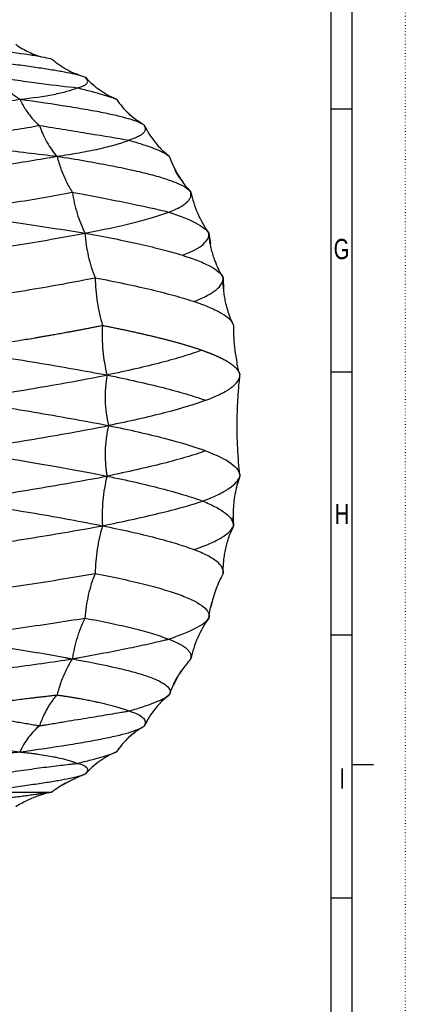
# Model space of a CAD drawing. Extents: x 0 to 594, y 0 to 841.
# Tile 15 of 17: x 504 to 594, y 240 to 473. Entities that reach past the tile are written whole.
import ezdxf

# ---------------------------------------------------------------- set-up
doc = ezdxf.new("R2010")
doc.units = 0
doc.linetypes.add('SLD-PUNTI', pattern=[0.635, 0, -0.635])
doc.linetypes.add('SLD-SOLIDO', pattern=[0])
doc.layers.get('0').update_dxf_attribs({"linetype": 'CONTINUOUS'})
doc.styles.add('SLDTEXTSTYLE2', font='ARIALN.TTF', dxfattribs={"width": 0.87})

msp = doc.modelspace()

# ---------------------------------------------------------------- linework, layer by layer
at = {"color": 7, "linetype": 'SLD-PUNTI'}
msp.add_line((594.5, 841), (594.5, 0), dxfattribs=at)
at = {"color": 7, "linetype": 'SLD-SOLIDO'}
for p, q in [((582, 12.5), (582, 828.5)), ((577, 17.5), (577, 823.5)), ((517.04, 459.76), (517.91, 459.45)), ((519.53, 458.57), (519.16, 458.96)), ((526.17, 453.96), (525.83, 454.1)), ((526.17, 453.96), (525.83, 454.1)), ((526.38, 453.86), (526.15, 453.96)), ((582, 451.5), (577, 451.5)), ((582, 451.5), (577, 451.5)), ((532.98, 447.69), (533.01, 447.61)), ((533.53, 446.65), (533.02, 447.61)), ((537.67, 441.38), (538.84, 440.42)), ((538.58, 440.63), (538.39, 440.77)), ((538.84, 440.42), (538.56, 440.63)), ((543.05, 432.99), (543.91, 431.94)), ((544.17, 430.89), (543.93, 431.86)), ((548.08, 422.43), (547.42, 423.41)), ((548.16, 422.31), (548.54, 419.76)), ((551.25, 412.32), (551.53, 411.77)), ((551.31, 412.15), (551.53, 411.77)), ((551.53, 411.77), (551.51, 411.62)), ((551.53, 411.77), (551.67, 409.05)), ((553.82, 400.93), (553.99, 400.53)), ((555.45, 389.05), (555.42, 389.17)), ((555.42, 389.17), (555.5, 388.83)), ((582, 389.5), (577, 389.5)), ((582, 389.5), (577, 389.5)), ((555.5, 364.98), (554.91, 363.16)), ((553.99, 353.28), (553.29, 351.62)), ((551.56, 342.69), (551.53, 342.04)), ((551.53, 342.04), (551.53, 342.38)), ((548.16, 331.5), (548.06, 331.37)), ((582, 327.5), (577, 327.5)), ((582, 327.5), (577, 327.5)), ((543.93, 321.95), (544.17, 322.94)), ((539, 313.77), (538.84, 313.39)), ((538.84, 313.39), (537.65, 312.41)), ((538.84, 313.39), (538.55, 313.18)), ((533.02, 306.2), (533.52, 307.15)), ((525.83, 299.71), (526.17, 299.86)), ((519.16, 294.85), (519.53, 295.24)), ((582, 297), (587, 297)), ((519.1, 294.78), (518.74, 294.63)), ((582, 265.5), (577, 265.5)), ((582, 265.5), (577, 265.5))]:
    msp.add_line(p, q, dxfattribs=at)
at = {"color": 7, "linetype": 'SLD-SOLIDO', "flags": 128}
msp.add_lwpolyline([(489.49, 370.94), (494.26, 370.2), (498.92, 369.46), (503.47, 368.71), (507.88, 367.97), (512.17, 367.22), (516.32, 366.48), (520.32, 365.73), (524.17, 364.98)], dxfattribs=at)
at = {"color": 7, "linetype": 'SLD-SOLIDO'}
for points in [[(486.79, 466.81), (491.08, 466.3), (498.84, 465.38), (507.16, 464.24), (510.29, 463.6), (511.17, 463.31)], [(503.58, 453.86), (502.93, 454.25), (501.66, 455.16), (499.93, 456.9), (498.9, 458.29), (498.43, 459.03)], [(503.58, 453.86), (503.98, 453.03), (504.88, 451.44), (506.44, 449.36), (507.62, 448.2), (508.24, 447.69)], [(532.98, 447.69), (533.24, 447.23), (533.3, 446.35), (532.07, 445.19), (530.39, 444.52), (529.34, 444.2)], [(512.38, 440.42), (512.65, 439.38), (513.27, 437.35), (514.47, 434.49), (515.44, 432.75), (515.97, 431.94)]]:
    msp.add_open_spline(points, degree=3, dxfattribs=at)
for points, knots in [([(502.65, 466.81), (503.12, 466.48), (504.08, 465.82), (505.62, 465.01), (507.11, 464.35), (508.11, 464.05), (508.56, 463.92)], [0, 0, 0, 0, 0.2624548, 0.52504, 0.7874772, 1, 1, 1, 1]), ([(492.82, 463.31), (496.37, 462.88), (499.66, 462.46), (504.08, 461.88), (505.47, 461.68), (508.06, 461.31), (510.48, 460.95), (512.53, 460.61), (514.38, 460.27), (515.22, 460.11), (517.41, 459.63), (518.47, 459.32), (519.1, 459.03)], [0, 0, 0, 0, 0.25, 0.25, 0.375, 0.375, 0.5, 0.625, 0.625, 0.75, 0.75, 1, 1, 1, 1]), ([(507.38, 464.13), (507.2, 464.16), (506.93, 464.21), (506.59, 464.26), (506.47, 464.28)], [0, 0, 0, 0, 0.653153, 1, 1, 1, 1]), ([(511.17, 463.31), (511.76, 462.84), (512.94, 461.89), (514.87, 460.72), (516.24, 460.11), (516.91, 459.81)], [0, 0, 0, 0, 0.335974, 0.67197, 1, 1, 1, 1]), ([(517.57, 459.56), (517.57, 459.56), (517.58, 459.55), (517.32, 459.64), (516.95, 459.79), (516.76, 459.87)], [0, 0, 0, 0, 0.231899, 0.614188, 1, 1, 1, 1]), ([(498.43, 459.03), (500.29, 458.75), (502.09, 458.48), (505.54, 457.99), (507.19, 457.77), (511.89, 457.16), (514.71, 456.83), (517.17, 456.56)], [0, 0, 0, 0, 0.25, 0.25, 0.5, 0.5, 1, 1, 1, 1]), ([(517.17, 456.56), (518.34, 456.83), (519.09, 457.16), (519.58, 457.77), (519.64, 457.99), (519.53, 458.48), (519.37, 458.75), (519.1, 459.03)], [0, 0, 0, 0, 0.5, 0.5, 0.75, 0.75, 1, 1, 1, 1]), ([(519.1, 459.03), (520.1, 457.92), (521.24, 456.92), (523.68, 455.18), (525, 454.44), (526.38, 453.86)], [0, 0, 0, 0, 0.5, 0.5, 1, 1, 1, 1]), ([(503.58, 453.86), (506.61, 454.17), (509.29, 454.55), (512.71, 455.22), (513.75, 455.46), (515.62, 455.98), (516.45, 456.26), (517.17, 456.56)], [0, 0, 0, 0, 0.5, 0.5, 0.75, 0.75, 1, 1, 1, 1]), ([(517.17, 456.56), (518.35, 456.26), (519.44, 455.98), (521.4, 455.46), (522.27, 455.22), (523.81, 454.77), (524.48, 454.57), (525.59, 454.19), (526.04, 454.02), (526.38, 453.86)], [0, 0, 0, 0, 0.25, 0.25, 0.5, 0.5, 0.75, 0.75, 1, 1, 1, 1]), ([(448.51, 447.69), (453.81, 448.17), (459.07, 448.65), (466.74, 449.38), (469.26, 449.63), (474.19, 450.13), (479.03, 450.63), (483.62, 451.15), (488.07, 451.67), (490.22, 451.94), (496.43, 452.74), (500.23, 453.3), (503.58, 453.86)], [0, 0, 0, 0, 0.25, 0.25, 0.375, 0.375, 0.5, 0.625, 0.625, 0.75, 0.75, 1, 1, 1, 1]), ([(503.58, 453.86), (507.71, 453.3), (511.49, 452.74), (516.55, 451.94), (518.14, 451.67), (521.08, 451.15), (523.81, 450.63), (526.08, 450.13), (528.12, 449.63), (529.03, 449.38), (531.37, 448.65), (532.44, 448.17), (532.98, 447.69)], [0, 0, 0, 0, 0.25, 0.25, 0.375, 0.375, 0.5, 0.625, 0.625, 0.75, 0.75, 1, 1, 1, 1]), ([(526.38, 453.86), (526.84, 453.25), (527.74, 452.03), (529.24, 450.44), (530.35, 449.54), (530.87, 449.12)], [0, 0, 0, 0, 0.3472852, 0.6945596, 1, 1, 1, 1]), ([(532.49, 448.04), (532.32, 448.14), (532, 448.34), (531.42, 448.72), (530.78, 449.18), (530.13, 449.69), (529.63, 450.13), (529.26, 450.47), (529.01, 450.72), (528.88, 450.86), (528.87, 450.87), (528.87, 450.87)], [0, 0, 0, 0, 0.084255, 0.161222, 0.2979, 0.418926, 0.531377, 0.641376, 0.754811, 0.877864, 1, 1, 1, 1]), ([(482, 444.2), (486.94, 444.68), (491.65, 445.2), (498.25, 446.07), (500.38, 446.37), (504.44, 447.01), (506.39, 447.34), (508.24, 447.69)], [0, 0, 0, 0, 0.5, 0.5, 0.75, 0.75, 1, 1, 1, 1]), ([(508.24, 447.69), (508.73, 446.29), (509.32, 444.94), (510.36, 443.09), (510.73, 442.51), (511.52, 441.4), (511.94, 440.89), (512.38, 440.42)], [0, 0, 0, 0, 0.5, 0.5, 0.75, 0.75, 1, 1, 1, 1]), ([(508.24, 447.69), (510.36, 447.34), (512.4, 447.01), (516.3, 446.37), (518.17, 446.07), (523.47, 445.2), (526.62, 444.68), (529.34, 444.2)], [0, 0, 0, 0, 0.25, 0.25, 0.5, 0.5, 1, 1, 1, 1]), ([(532.98, 447.69), (533.35, 447), (534.08, 445.61), (535.3, 443.9), (536.48, 442.51), (537.23, 441.79), (537.6, 441.44)], [0, 0, 0, 0, 0.301203, 0.602377, 0.803146, 1, 1, 1, 1]), ([(482, 444.2), (484.74, 443.83), (487.45, 443.48), (492.76, 442.8), (495.37, 442.47), (500.45, 441.84), (502.94, 441.54), (507.77, 440.97), (510.12, 440.69), (512.38, 440.42)], [0, 0, 0, 0, 0.25, 0.25, 0.5, 0.5, 0.75, 0.75, 1, 1, 1, 1]), ([(512.38, 440.42), (514.22, 440.69), (515.97, 440.97), (519.24, 441.54), (520.78, 441.84), (523.62, 442.47), (524.93, 442.8), (527.32, 443.48), (528.39, 443.83), (529.34, 444.2)], [0, 0, 0, 0, 0.25, 0.25, 0.5, 0.5, 0.75, 0.75, 1, 1, 1, 1]), ([(529.34, 444.2), (530.61, 443.83), (531.77, 443.48), (533.84, 442.8), (534.75, 442.47), (536.34, 441.84), (537.01, 441.54), (538.11, 440.97), (538.54, 440.69), (538.84, 440.42)], [0, 0, 0, 0, 0.25, 0.25, 0.5, 0.5, 0.75, 0.75, 1, 1, 1, 1]), ([(538.58, 440.63), (538.5, 440.69), (538.32, 440.83), (538, 441.09), (537.69, 441.36), (537.54, 441.49)], [0, 0, 0, 0, 0.295745, 0.64657, 1, 1, 1, 1]), ([(448.51, 431.94), (454.57, 432.63), (460.6, 433.33), (469.42, 434.37), (472.32, 434.72), (478.02, 435.42), (483.61, 436.13), (488.94, 436.83), (494.12, 437.54), (496.64, 437.9), (503.91, 438.97), (508.39, 439.7), (512.38, 440.42)], [0, 0, 0, 0, 0.25, 0.25, 0.375, 0.375, 0.5, 0.625, 0.625, 0.75, 0.75, 1, 1, 1, 1]), ([(512.38, 440.42), (516.95, 439.7), (521.11, 438.97), (526.65, 437.9), (528.37, 437.54), (531.57, 436.83), (534.51, 436.13), (536.94, 435.42), (539.09, 434.72), (540.03, 434.37), (542.44, 433.33), (543.48, 432.63), (543.91, 431.94)], [0, 0, 0, 0, 0.25, 0.25, 0.375, 0.375, 0.5, 0.625, 0.625, 0.75, 0.75, 1, 1, 1, 1]), ([(538.84, 440.42), (539.14, 439.65), (539.75, 438.11), (540.83, 436.05), (541.68, 434.82), (542.05, 434.28)], [0, 0, 0, 0, 0.357327, 0.714743, 1, 1, 1, 1]), ([(543.59, 432.34), (543.35, 432.63), (542.89, 433.16), (542.27, 433.98), (541.74, 434.7), (541.31, 435.34), (540.99, 435.82), (540.77, 436.16), (540.62, 436.41), (540.54, 436.53), (540.49, 436.62), (540.46, 436.67), (540.43, 436.72), (540.41, 436.76), (540.37, 436.82), (540.36, 436.86), (540.33, 436.93), (540.31, 437), (540.29, 437.07), (540.26, 437.15), (540.23, 437.23), (540.21, 437.28), (540.2, 437.31)], [0, 0, 0, 0, 0.108796, 0.204742, 0.289763, 0.366339, 0.437903, 0.495004, 0.515302, 0.530991, 0.537474, 0.543314, 0.548797, 0.554252, 0.560004, 0.585053, 0.617091, 0.661599, 0.714293, 0.796738, 0.892307, 1, 1, 1, 1]), ([(485.87, 427.26), (491.49, 427.97), (496.87, 428.71), (504.43, 429.88), (506.87, 430.28), (511.57, 431.1), (513.82, 431.51), (515.97, 431.94)], [0, 0, 0, 0, 0.5, 0.5, 0.75, 0.75, 1, 1, 1, 1]), ([(515.97, 431.94), (518.28, 431.51), (520.49, 431.1), (524.72, 430.28), (526.73, 429.88), (532.44, 428.71), (535.82, 427.97), (538.71, 427.26)], [0, 0, 0, 0, 0.25, 0.25, 0.5, 0.5, 1, 1, 1, 1]), ([(538.71, 427.26), (539.24, 427.46), (540.29, 427.87), (541.55, 428.51), (542.56, 429.16), (543.31, 429.83), (543.79, 430.51), (544.02, 431.19), (543.95, 431.65), (543.92, 431.87)], [0, 0, 0, 0, 0.144979, 0.290007, 0.43501, 0.579976, 0.724937, 0.869893, 1, 1, 1, 1]), ([(543.91, 431.94), (544.29, 430.22), (544.84, 428.53), (546.26, 425.29), (547.13, 423.75), (548.16, 422.31)], [0, 0, 0, 0, 0.5, 0.5, 1, 1, 1, 1]), ([(485.87, 427.26), (488.88, 426.81), (491.85, 426.38), (497.65, 425.52), (500.5, 425.1), (508.81, 423.87), (514.07, 423.08), (518.97, 422.31)], [0, 0, 0, 0, 0.25, 0.25, 0.5, 0.5, 1, 1, 1, 1]), ([(518.97, 422.31), (523.18, 423.08), (526.96, 423.87), (531.93, 425.1), (533.46, 425.52), (536.28, 426.38), (537.56, 426.81), (538.71, 427.26)], [0, 0, 0, 0, 0.5, 0.5, 0.75, 0.75, 1, 1, 1, 1]), ([(538.71, 427.26), (541.34, 426.37), (543.46, 425.52), (546.62, 423.87), (547.66, 423.08), (548.16, 422.31)], [0, 0, 0, 0, 0.5, 0.5, 1, 1, 1, 1]), ([(487.23, 417.05), (490.21, 417.49), (493.12, 417.92), (498.8, 418.8), (501.55, 419.23), (506.88, 420.11), (509.45, 420.55), (514.38, 421.43), (516.73, 421.87), (518.97, 422.31)], [0, 0, 0, 0, 0.25, 0.25, 0.5, 0.5, 0.75, 0.75, 1, 1, 1, 1]), ([(518.97, 422.31), (519.09, 420.46), (519.36, 418.63), (520.16, 415.09), (520.69, 413.37), (521.36, 411.77)], [0, 0, 0, 0, 0.5, 0.5, 1, 1, 1, 1]), ([(518.97, 422.31), (521.38, 421.87), (523.67, 421.43), (528.02, 420.55), (530.07, 420.11), (533.93, 419.23), (535.73, 418.8), (539.06, 417.92), (540.59, 417.49), (541.98, 417.05)], [0, 0, 0, 0, 0.25, 0.25, 0.5, 0.5, 0.75, 0.75, 1, 1, 1, 1]), ([(541.98, 417.05), (543.08, 417.48), (544.04, 417.91), (545.66, 418.77), (546.32, 419.2), (547.34, 420.07), (547.71, 420.51), (548.15, 421.4), (548.23, 421.85), (548.16, 422.31)], [0, 0, 0, 0, 0.25, 0.25, 0.5, 0.5, 0.75, 0.75, 1, 1, 1, 1]), ([(551.35, 412.15), (551.29, 412.25), (551.18, 412.44), (550.99, 412.78), (550.79, 413.16), (550.61, 413.51), (550.4, 413.95), (550.12, 414.56), (549.78, 415.38), (549.39, 416.46), (548.99, 417.73), (548.64, 419.14), (548.35, 420.64), (548.23, 421.67), (548.17, 422.19)], [0, 0, 0, 0, 0.068543, 0.138634, 0.175883, 0.216171, 0.261105, 0.312413, 0.393594, 0.492149, 0.606406, 0.732103, 0.86477, 1, 1, 1, 1]), ([(541.98, 417.05), (543.39, 416.61), (544.65, 416.17), (546.87, 415.29), (547.82, 414.85), (549.42, 413.97), (550.07, 413.53), (551.04, 412.65), (551.37, 412.21), (551.53, 411.77)], [0, 0, 0, 0, 0.25, 0.25, 0.5, 0.5, 0.75, 0.75, 1, 1, 1, 1]), ([(488.34, 406.16), (491.43, 406.62), (494.46, 407.09), (500.35, 408.02), (503.21, 408.49), (508.75, 409.42), (511.42, 409.89), (516.56, 410.83), (519.02, 411.3), (521.36, 411.77)], [0, 0, 0, 0, 0.25, 0.25, 0.5, 0.5, 0.75, 0.75, 1, 1, 1, 1]), ([(521.36, 411.77), (521.41, 409.84), (521.58, 407.92), (522.16, 404.16), (522.57, 402.31), (523.1, 400.53)], [0, 0, 0, 0, 0.5, 0.5, 1, 1, 1, 1]), ([(521.36, 411.77), (523.81, 411.3), (526.14, 410.83), (530.56, 409.89), (532.65, 409.42), (536.56, 408.49), (538.38, 408.02), (541.74, 407.09), (543.28, 406.62), (544.67, 406.16)], [0, 0, 0, 0, 0.25, 0.25, 0.5, 0.5, 0.75, 0.75, 1, 1, 1, 1]), ([(544.67, 406.16), (545.85, 406.62), (546.88, 407.08), (548.63, 408), (549.35, 408.46), (550.49, 409.4), (550.91, 409.86), (551.44, 410.81), (551.56, 411.29), (551.53, 411.77)], [0, 0, 0, 0, 0.25, 0.25, 0.5, 0.5, 0.75, 0.75, 1, 1, 1, 1]), ([(553.85, 400.93), (553.79, 401.06), (553.66, 401.32), (553.48, 401.75), (553.29, 402.19), (553.13, 402.61), (552.95, 403.1), (552.73, 403.77), (552.46, 404.67), (552.17, 405.81), (551.91, 407.13), (551.7, 408.56), (551.56, 410.07), (551.54, 411.1), (551.54, 411.62)], [0, 0, 0, 0, 0.070786, 0.143806, 0.182782, 0.224877, 0.271571, 0.324448, 0.407199, 0.506031, 0.618643, 0.741171, 0.869601, 1, 1, 1, 1]), ([(544.67, 406.16), (546.08, 405.69), (547.33, 405.22), (549.53, 404.28), (550.47, 403.81), (552.03, 402.87), (552.66, 402.4), (553.57, 401.47), (553.87, 401), (553.99, 400.53)], [0, 0, 0, 0, 0.25, 0.25, 0.5, 0.5, 0.75, 0.75, 1, 1, 1, 1]), ([(489.11, 394.69), (489.33, 394.72), (489.78, 394.79), (490.46, 394.9), (491.14, 395), (491.81, 395.1), (492.48, 395.21), (493.15, 395.31), (493.81, 395.42), (494.48, 395.52), (495.14, 395.62), (495.8, 395.73), (496.45, 395.83), (497.11, 395.94), (497.76, 396.04), (498.49, 396.16), (499.6, 396.34), (501.39, 396.63), (504.05, 397.07), (506.13, 397.42), (507.38, 397.63), (507.56, 397.66), (507.78, 397.7), (508.04, 397.74), (508.35, 397.8), (508.69, 397.85), (509.07, 397.92), (509.5, 397.99), (509.96, 398.08), (510.46, 398.16), (511, 398.26), (511.57, 398.36), (512.19, 398.47), (512.84, 398.58), (513.52, 398.71), (514.24, 398.84), (514.99, 398.98), (515.78, 399.12), (516.6, 399.27), (517.45, 399.43), (518.33, 399.6), (519.23, 399.77), (520.17, 399.95), (521.12, 400.14), (522.11, 400.33), (522.77, 400.46), (523.1, 400.53)], [0, 0, 0, 0, 0.017849, 0.035697, 0.053546, 0.071395, 0.089244, 0.107093, 0.124943, 0.142794, 0.160645, 0.178496, 0.196348, 0.214202, 0.232055, 0.24991, 0.274257, 0.324033, 0.399244, 0.499896, 0.503948, 0.509214, 0.515696, 0.523393, 0.532306, 0.542433, 0.553776, 0.566335, 0.580108, 0.595097, 0.611301, 0.628721, 0.647355, 0.667205, 0.688269, 0.710548, 0.734041, 0.758747, 0.784667, 0.811799, 0.840142, 0.869696, 0.900461, 0.932433, 0.965614, 1, 1, 1, 1]), ([(523.1, 400.53), (522.97, 398.56), (523, 396.56), (523.36, 392.63), (523.69, 390.69), (524.17, 388.83)], [0, 0, 0, 0, 0.5, 0.5, 1, 1, 1, 1]), ([(523.1, 400.53), (523.27, 400.5), (523.61, 400.43), (524.12, 400.33), (524.62, 400.23), (525.12, 400.13), (525.61, 400.03), (526.11, 399.93), (526.6, 399.82), (527.08, 399.72), (527.56, 399.62), (528.04, 399.52), (528.52, 399.42), (528.99, 399.32), (529.46, 399.22), (529.92, 399.12), (530.38, 399.02), (530.84, 398.92), (531.29, 398.81), (531.74, 398.71), (532.19, 398.61), (532.63, 398.51), (533.07, 398.41), (533.51, 398.31), (533.94, 398.21), (534.37, 398.11), (534.79, 398.01), (535.21, 397.91), (535.62, 397.81), (536.04, 397.71), (536.44, 397.6), (536.85, 397.5), (537.25, 397.4), (537.65, 397.3), (538.04, 397.2), (538.43, 397.1), (538.81, 397), (539.19, 396.9), (539.57, 396.8), (539.94, 396.7), (540.31, 396.6), (540.67, 396.5), (541.03, 396.4), (541.39, 396.3), (541.74, 396.2), (542.09, 396.09), (542.43, 395.99), (542.77, 395.89), (543.11, 395.79), (543.44, 395.69), (543.76, 395.59), (544.09, 395.49), (544.4, 395.39), (544.72, 395.29), (545.03, 395.19), (545.33, 395.09), (545.63, 394.99), (545.93, 394.89), (546.22, 394.79), (546.41, 394.72), (546.51, 394.69)], [0, 0, 0, 0, 0.017225, 0.034451, 0.05168, 0.068911, 0.086143, 0.103377, 0.120613, 0.13785, 0.155089, 0.172329, 0.18957, 0.206813, 0.224057, 0.241301, 0.258547, 0.275793, 0.29304, 0.310288, 0.327536, 0.344784, 0.362033, 0.379282, 0.396531, 0.41378, 0.431028, 0.448277, 0.465525, 0.482773, 0.500021, 0.517269, 0.534516, 0.551763, 0.56901, 0.586256, 0.603501, 0.620747, 0.637991, 0.655236, 0.672479, 0.689723, 0.706965, 0.724207, 0.741448, 0.758689, 0.775929, 0.793168, 0.810407, 0.827644, 0.844882, 0.862118, 0.879354, 0.89659, 0.913826, 0.931061, 0.948296, 0.96553, 0.982765, 1, 1, 1, 1]), ([(553.99, 400.53), (554, 399.55), (554, 397.57), (554.27, 394.62), (554.62, 392.69), (554.79, 391.72)], [0, 0, 0, 0, 0.333823, 0.66782, 1, 1, 1, 1]), ([(489.11, 394.69), (492.33, 394.2), (495.5, 393.71), (501.69, 392.73), (504.71, 392.24), (510.58, 391.26), (513.43, 390.77), (518.94, 389.8), (521.61, 389.32), (524.17, 388.83)], [0, 0, 0, 0, 0.25, 0.25, 0.5, 0.5, 0.75, 0.75, 1, 1, 1, 1]), ([(546.51, 394.69), (545.21, 394.2), (543.75, 393.71), (540.55, 392.72), (538.81, 392.23), (533.18, 390.77), (528.89, 389.8), (524.17, 388.83)], [0, 0, 0, 0, 0.25, 0.25, 0.5, 0.5, 1, 1, 1, 1]), ([(546.51, 394.69), (546.6, 394.66), (546.78, 394.59), (547.05, 394.49), (547.32, 394.4), (547.58, 394.3), (547.84, 394.2), (548.09, 394.11), (548.34, 394.01), (548.58, 393.92), (548.82, 393.82), (549.05, 393.73), (549.28, 393.63), (549.5, 393.54), (549.72, 393.44), (549.93, 393.35), (550.14, 393.25), (550.35, 393.16), (550.55, 393.07), (550.74, 392.97), (550.94, 392.88), (551.12, 392.79), (551.31, 392.7), (551.49, 392.61), (551.66, 392.51), (551.83, 392.42), (552, 392.33), (552.16, 392.24), (552.32, 392.15), (552.47, 392.06), (552.62, 391.97), (552.76, 391.88), (552.91, 391.79), (553.04, 391.7), (553.18, 391.61), (553.3, 391.52), (553.43, 391.44), (553.55, 391.35), (553.67, 391.26), (553.78, 391.17), (553.89, 391.09), (554, 391), (554.1, 390.91), (554.2, 390.83), (554.29, 390.74), (554.38, 390.65), (554.47, 390.57), (554.55, 390.48), (554.63, 390.4), (554.71, 390.31), (554.78, 390.23), (554.85, 390.14), (554.92, 390.06), (554.98, 389.98), (555.04, 389.89), (555.09, 389.81), (555.15, 389.73), (555.2, 389.64), (555.24, 389.56), (555.28, 389.48), (555.32, 389.4), (555.36, 389.32), (555.39, 389.24), (555.42, 389.15), (555.44, 389.07), (555.47, 388.99), (555.49, 388.91), (555.5, 388.86), (555.5, 388.83)], [0, 0, 0, 0, 0.016626, 0.033208, 0.049743, 0.066234, 0.082679, 0.099079, 0.115435, 0.131745, 0.14801, 0.16423, 0.180405, 0.196536, 0.212622, 0.228663, 0.244659, 0.26061, 0.276516, 0.292377, 0.308194, 0.323965, 0.339691, 0.355372, 0.371008, 0.386599, 0.402144, 0.417644, 0.433099, 0.448508, 0.463872, 0.47919, 0.494462, 0.509689, 0.524871, 0.540006, 0.555096, 0.57014, 0.585138, 0.600091, 0.614997, 0.629857, 0.644672, 0.65944, 0.674162, 0.688838, 0.703468, 0.718052, 0.73259, 0.747081, 0.761526, 0.775925, 0.790278, 0.804584, 0.818844, 0.833058, 0.847225, 0.861346, 0.87542, 0.889448, 0.90343, 0.917365, 0.931254, 0.945096, 0.958892, 0.972641, 0.986344, 1, 1, 1, 1]), ([(555.45, 389.05), (555.33, 389.48), (555.08, 390.36), (554.89, 391.26), (554.79, 391.72)], [0, 0, 0, 0, 0.4867388, 1, 1, 1, 1]), ([(489.49, 382.87), (492.71, 383.37), (495.86, 383.86), (502, 384.85), (504.99, 385.35), (513.7, 386.84), (519.15, 387.83), (524.17, 388.83)], [0, 0, 0, 0, 0.25, 0.25, 0.5, 0.5, 1, 1, 1, 1]), ([(524.17, 388.83), (523.81, 386.88), (523.67, 384.85), (523.79, 380.82), (524.06, 378.81), (524.53, 376.91)], [0, 0, 0, 0, 0.5, 0.5, 1, 1, 1, 1]), ([(524.17, 388.83), (529.03, 387.83), (533.47, 386.84), (539.34, 385.35), (541.16, 384.85), (544.52, 383.86), (546.06, 383.37), (547.44, 382.87)], [0, 0, 0, 0, 0.5, 0.5, 0.75, 0.75, 1, 1, 1, 1]), ([(547.44, 382.87), (548.76, 383.37), (549.92, 383.86), (551.93, 384.86), (552.77, 385.35), (554.12, 386.35), (554.63, 386.84), (555.32, 387.84), (555.5, 388.34), (555.5, 388.83)], [0, 0, 0, 0, 0.25, 0.25, 0.5, 0.5, 0.75, 0.75, 1, 1, 1, 1]), ([(555.49, 365.19), (555.39, 366.22), (555.17, 368.32), (554.97, 371.56), (554.85, 374.91), (554.85, 378.33), (554.95, 381.76), (555.15, 385.2), (555.38, 387.48), (555.49, 388.62)], [0, 0, 0, 0, 0.131942, 0.272022, 0.414693, 0.559853, 0.706485, 0.853518, 1, 1, 1, 1]), ([(489.49, 382.87), (492.74, 382.38), (495.93, 381.88), (502.15, 380.88), (505.18, 380.39), (511.06, 379.39), (513.9, 378.89), (519.38, 377.9), (522.02, 377.4), (524.53, 376.91)], [0, 0, 0, 0, 0.25, 0.25, 0.5, 0.5, 0.75, 0.75, 1, 1, 1, 1]), ([(547.44, 382.87), (544.8, 381.88), (541.52, 380.88), (533.83, 378.89), (529.42, 377.9), (524.53, 376.91)], [0, 0, 0, 0, 0.5, 0.5, 1, 1, 1, 1]), ([(489.49, 370.94), (495.99, 371.93), (502.23, 372.93), (513.99, 374.92), (519.5, 375.91), (524.53, 376.91)], [0, 0, 0, 0, 0.5, 0.5, 1, 1, 1, 1]), ([(524.53, 376.91), (524.5, 376.78), (524.44, 376.55), (524.37, 376.23), (524.31, 375.94), (524.26, 375.69), (524.18, 375.29), (524.09, 374.74), (523.94, 373.76), (523.81, 372.52), (523.72, 371.01), (523.71, 369.49), (523.77, 368.28), (523.84, 367.38), (523.91, 366.67), (523.99, 366.05), (524.08, 365.46), (524.13, 365.16), (524.17, 364.98)], [0, 0, 0, 0, 0.0318332, 0.0601917, 0.085132, 0.1066974, 0.1249297, 0.1859496, 0.248249, 0.3720435, 0.4963802, 0.6241611, 0.7477986, 0.7973338, 0.8486806, 0.9243596, 0.9533679, 1, 1, 1, 1]), ([(524.53, 376.91), (529.42, 375.91), (533.83, 374.92), (541.52, 372.93), (544.8, 371.93), (547.44, 370.94)], [0, 0, 0, 0, 0.5, 0.5, 1, 1, 1, 1]), ([(547.44, 370.94), (546.06, 370.45), (544.53, 369.95), (541.16, 368.96), (539.34, 368.47), (535.43, 367.47), (533.34, 366.98), (528.93, 365.98), (526.6, 365.48), (524.17, 364.98)], [0, 0, 0, 0, 0.25, 0.25, 0.5, 0.5, 0.75, 0.75, 1, 1, 1, 1]), ([(547.44, 370.94), (550.08, 369.95), (552.09, 368.96), (554.79, 366.97), (555.49, 365.97), (555.5, 364.98)], [0, 0, 0, 0, 0.5, 0.5, 1, 1, 1, 1]), ([(489.21, 359.09), (492.42, 359.59), (495.57, 360.08), (501.73, 361.08), (504.74, 361.57), (510.59, 362.55), (513.43, 363.04), (518.94, 364.01), (521.61, 364.5), (524.17, 364.98)], [0, 0, 0, 0, 0.25, 0.25, 0.5, 0.5, 0.75, 0.75, 1, 1, 1, 1]), ([(524.17, 364.98), (523.69, 363.12), (523.36, 361.18), (523, 357.25), (522.97, 355.25), (523.1, 353.28)], [0, 0, 0, 0, 0.5, 0.5, 1, 1, 1, 1]), ([(524.17, 364.98), (526.53, 364.5), (528.79, 364.01), (533.06, 363.04), (535.08, 362.55), (538.86, 361.57), (540.63, 361.08), (543.91, 360.08), (545.41, 359.59), (546.77, 359.09)], [0, 0, 0, 0, 0.25, 0.25, 0.5, 0.5, 0.75, 0.75, 1, 1, 1, 1]), ([(546.77, 359.09), (548.08, 359.59), (549.24, 360.08), (551.28, 361.08), (552.16, 361.57), (553.61, 362.55), (554.2, 363.04), (555.07, 364.01), (555.36, 364.5), (555.5, 364.98)], [0, 0, 0, 0, 0.25, 0.25, 0.5, 0.5, 0.75, 0.75, 1, 1, 1, 1]), ([(554.87, 363.02), (554.97, 363.34), (555.15, 363.98), (555.35, 364.53), (555.45, 364.81)], [0, 0, 0, 0, 0.505968, 1, 1, 1, 1]), ([(554.89, 363.07), (554.73, 362.44), (554.4, 361.16), (554.08, 359.21), (553.9, 357.24), (553.86, 355.26), (553.95, 353.94), (553.99, 353.28)], [0, 0, 0, 0, 0.198007, 0.398546, 0.599052, 0.799584, 1, 1, 1, 1]), ([(489.21, 359.09), (492.35, 358.61), (495.42, 358.14), (501.42, 357.18), (504.34, 356.7), (510.01, 355.74), (512.77, 355.25), (518.08, 354.27), (520.65, 353.78), (523.1, 353.28)], [0, 0, 0, 0, 0.25, 0.25, 0.5, 0.5, 0.75, 0.75, 1, 1, 1, 1]), ([(523.1, 353.28), (525.54, 353.78), (527.87, 354.27), (532.31, 355.25), (534.41, 355.74), (538.38, 356.7), (540.24, 357.18), (543.7, 358.14), (545.31, 358.61), (546.77, 359.09)], [0, 0, 0, 0, 0.25, 0.25, 0.5, 0.5, 0.75, 0.75, 1, 1, 1, 1]), ([(546.77, 359.09), (547.95, 358.61), (548.99, 358.14), (550.78, 357.18), (551.53, 356.7), (552.74, 355.74), (553.19, 355.25), (553.82, 354.27), (553.98, 353.78), (553.99, 353.28)], [0, 0, 0, 0, 0.25, 0.25, 0.5, 0.5, 0.75, 0.75, 1, 1, 1, 1]), ([(553.99, 353.43), (553.96, 353.72), (553.91, 354.31), (553.9, 354.95), (553.89, 355.27)], [0, 0, 0, 0, 0.494105, 1, 1, 1, 1]), ([(488.34, 347.65), (491.55, 348.12), (494.69, 348.59), (500.84, 349.53), (503.84, 350), (509.67, 350.94), (512.5, 351.41), (517.96, 352.34), (520.59, 352.81), (523.1, 353.28)], [0, 0, 0, 0, 0.25, 0.25, 0.5, 0.5, 0.75, 0.75, 1, 1, 1, 1]), ([(523.1, 353.28), (522.57, 351.5), (522.17, 349.65), (521.59, 345.89), (521.42, 343.97), (521.36, 342.04)], [0, 0, 0, 0, 0.5, 0.5, 1, 1, 1, 1]), ([(523.1, 353.28), (525.43, 352.81), (527.64, 352.34), (531.81, 351.41), (533.75, 350.94), (537.37, 350), (539.04, 349.53), (542.08, 348.59), (543.46, 348.12), (544.67, 347.65)], [0, 0, 0, 0, 0.25, 0.25, 0.5, 0.5, 0.75, 0.75, 1, 1, 1, 1]), ([(544.67, 347.65), (546.06, 348.13), (547.29, 348.6), (549.45, 349.55), (550.37, 350.02), (552.69, 351.43), (553.64, 352.36), (553.99, 353.28)], [0, 0, 0, 0, 0.25, 0.25, 0.5, 0.5, 1, 1, 1, 1]), ([(551.56, 342.39), (551.56, 342.77), (551.57, 343.55), (551.66, 344.79), (551.79, 345.89), (551.94, 346.82), (552.12, 347.77), (552.41, 348.98), (552.83, 350.4), (553.33, 351.78), (553.72, 352.67), (553.92, 353.11)], [0, 0, 0, 0, 0.120969, 0.243115, 0.364923, 0.425989, 0.48757, 0.612953, 0.741304, 0.871056, 1, 1, 1, 1]), ([(551.53, 342.04), (551.61, 342.51), (551.52, 342.98), (551.01, 343.92), (550.6, 344.39), (549.45, 345.32), (548.71, 345.79), (546.93, 346.72), (545.87, 347.19), (544.67, 347.65)], [0, 0, 0, 0, 0.25, 0.25, 0.5, 0.5, 0.75, 0.75, 1, 1, 1, 1]), ([(448.51, 331.5), (455.13, 332.39), (461.78, 333.27), (471.61, 334.6), (474.85, 335.04), (481.27, 335.92), (484.43, 336.36), (490.65, 337.24), (493.7, 337.68), (499.68, 338.56), (502.6, 338.99), (511.12, 340.3), (516.47, 341.17), (521.36, 342.04)], [0, 0, 0, 0, 0.25, 0.25, 0.375, 0.375, 0.5, 0.5, 0.625, 0.625, 0.75, 0.75, 1, 1, 1, 1]), ([(521.36, 342.04), (520.69, 340.44), (520.16, 338.73), (519.36, 335.18), (519.09, 333.35), (518.97, 331.5)], [0, 0, 0, 0, 0.5, 0.5, 1, 1, 1, 1]), ([(521.36, 342.04), (525.82, 341.17), (529.8, 340.3), (534.95, 338.99), (536.53, 338.56), (539.41, 337.68), (540.7, 337.24), (543, 336.36), (544, 335.92), (545.69, 335.04), (546.39, 334.6), (547.99, 333.27), (548.42, 332.39), (548.16, 331.5)], [0, 0, 0, 0, 0.25, 0.25, 0.375, 0.375, 0.5, 0.5, 0.625, 0.625, 0.75, 0.75, 1, 1, 1, 1]), ([(551.53, 342.04), (551.22, 341.43), (550.58, 340.19), (549.81, 338.26), (549.16, 336.32), (548.84, 335), (548.69, 334.35)], [0, 0, 0, 0, 0.252471, 0.505055, 0.757578, 1, 1, 1, 1]), ([(548.21, 331.76), (548.3, 332.35), (548.48, 333.53), (548.75, 334.65), (548.88, 335.21)], [0, 0, 0, 0, 0.500817, 1, 1, 1, 1]), ([(485.87, 326.55), (488.88, 327), (491.84, 327.43), (497.65, 328.29), (500.49, 328.71), (506.03, 329.53), (508.73, 329.93), (513.98, 330.72), (516.52, 331.11), (518.97, 331.5)], [0, 0, 0, 0, 0.25, 0.25, 0.5, 0.5, 0.75, 0.75, 1, 1, 1, 1]), ([(518.97, 331.5), (518.94, 331.44), (518.85, 331.25), (518.71, 330.97), (518.56, 330.65), (518.3, 330.09), (517.94, 329.23), (517.49, 328.03), (517.09, 326.83), (516.75, 325.61), (516.49, 324.59), (516.32, 323.77), (516.19, 323.15), (516.08, 322.52), (516.01, 322.09), (515.97, 321.87)], [0, 0, 0, 0, 0.021117, 0.064164, 0.097695, 0.127984, 0.25505, 0.381807, 0.510144, 0.632258, 0.754759, 0.814561, 0.875177, 0.937429, 1, 1, 1, 1]), ([(518.97, 331.5), (521.08, 331.11), (523.07, 330.72), (526.85, 329.93), (528.62, 329.53), (531.93, 328.71), (533.46, 328.29), (536.28, 327.43), (537.56, 327), (538.71, 326.55)], [0, 0, 0, 0, 0.25, 0.25, 0.5, 0.5, 0.75, 0.75, 1, 1, 1, 1]), ([(538.71, 326.55), (541.34, 327.44), (543.46, 328.3), (546.62, 329.94), (547.67, 330.73), (548.16, 331.5)], [0, 0, 0, 0, 0.5, 0.5, 1, 1, 1, 1]), ([(548.16, 331.5), (547.13, 330.06), (546.26, 328.52), (544.84, 325.28), (544.29, 323.59), (543.91, 321.87)], [0, 0, 0, 0, 0.5, 0.5, 1, 1, 1, 1]), ([(547.35, 330.3), (547.48, 330.5), (547.73, 330.89), (547.96, 331.21), (548.07, 331.37)], [0, 0, 0, 0, 0.504814, 1, 1, 1, 1]), ([(485.88, 326.55), (486.05, 326.53), (486.4, 326.49), (487.1, 326.4), (488.32, 326.24), (490.73, 325.92), (495.47, 325.28), (501.97, 324.33), (508.08, 323.34), (512.11, 322.61), (514.06, 322.24), (515.02, 322.06), (515.56, 321.95), (515.84, 321.9), (515.97, 321.87)], [0, 0, 0, 0, 0.015675, 0.031334, 0.06261, 0.125014, 0.249472, 0.498872, 0.74941, 0.874705, 0.937319, 0.968647, 0.98432, 1, 1, 1, 1]), ([(515.97, 321.87), (516.11, 321.9), (516.4, 321.95), (516.98, 322.06), (517.97, 322.24), (519.93, 322.61), (523.73, 323.34), (528.75, 324.33), (533.24, 325.28), (536.07, 325.92), (537.42, 326.24), (538.07, 326.4), (538.44, 326.49), (538.62, 326.53), (538.71, 326.55)], [0, 0, 0, 0, 0.01568, 0.031353, 0.062681, 0.125295, 0.25059, 0.501128, 0.750528, 0.874986, 0.93739, 0.968666, 0.984325, 1, 1, 1, 1]), ([(538.71, 326.55), (539.24, 326.35), (540.29, 325.94), (541.55, 325.3), (542.56, 324.65), (543.31, 323.99), (543.79, 323.3), (544.02, 322.62), (543.95, 322.16), (543.92, 321.95)], [0, 0, 0, 0, 0.144992, 0.290033, 0.435049, 0.580028, 0.725002, 0.869971, 1, 1, 1, 1]), ([(448.51, 313.39), (454.57, 314.12), (460.68, 314.84), (469.73, 315.91), (472.73, 316.27), (478.66, 316.98), (484.51, 317.69), (490.18, 318.39), (495.73, 319.09), (498.45, 319.44), (506.38, 320.49), (511.38, 321.18), (515.97, 321.87)], [0, 0, 0, 0, 0.25, 0.25, 0.375, 0.375, 0.5, 0.625, 0.625, 0.75, 0.75, 1, 1, 1, 1]), ([(515.97, 321.87), (515.44, 321.06), (514.47, 319.32), (513.27, 316.46), (512.65, 314.43), (512.38, 313.39)], [0.000336, 0.000336, 0.000336, 0.000336, 13.757201, 27.514402, 41.271565, 41.271565, 41.271565, 41.271565]), ([(515.97, 321.87), (519.95, 321.18), (523.47, 320.49), (528.01, 319.44), (529.39, 319.09), (531.9, 318.39), (534.14, 317.69), (535.83, 316.98), (537.23, 316.27), (537.79, 315.91), (539.02, 314.84), (539.25, 314.12), (538.84, 313.39)], [0, 0, 0, 0, 0.25, 0.25, 0.375, 0.375, 0.5, 0.625, 0.625, 0.75, 0.75, 1, 1, 1, 1]), ([(543.91, 321.87), (543.37, 321.24), (542.29, 319.99), (540.92, 317.91), (540.18, 316.45), (539.81, 315.72)], [0, 0, 0, 0, 0.33504, 0.670117, 1, 1, 1, 1]), ([(538.97, 313.71), (539.08, 313.99), (539.29, 314.52), (539.57, 315.16), (539.77, 315.62), (539.9, 315.91), (540.02, 316.2), (540.14, 316.46), (540.25, 316.7), (540.31, 316.82), (540.35, 316.91), (540.38, 316.97), (540.41, 317.03), (540.48, 317.14), (540.58, 317.31), (540.75, 317.58), (540.95, 317.89), (541.17, 318.24), (541.42, 318.63), (541.6, 318.9), (541.69, 319.04)], [0, 0, 0, 0, 0.082831, 0.159954, 0.212553, 0.2688, 0.321182, 0.378395, 0.398509, 0.414043, 0.420604, 0.426734, 0.43279, 0.439135, 0.470746, 0.539938, 0.630265, 0.739322, 0.863873, 1, 1, 1, 1]), ([(482, 309.61), (482.19, 309.64), (482.91, 309.73), (484.47, 309.94), (487, 310.27), (490.33, 310.7), (494.1, 311.18), (497.18, 311.56), (499.72, 311.88), (501.67, 312.11), (503.64, 312.35), (505.18, 312.54), (506.35, 312.68), (507.33, 312.8), (508.32, 312.91), (509.33, 313.03), (510.34, 313.15), (511.36, 313.27), (512.04, 313.35), (512.38, 313.39)], [0, 0, 0, 0, 0.017639, 0.065307, 0.14302, 0.250789, 0.376035, 0.501278, 0.550339, 0.626244, 0.696173, 0.750639, 0.784189, 0.818436, 0.853375, 0.889004, 0.92532, 0.96232, 1, 1, 1, 1]), ([(512.38, 313.39), (512.33, 313.33), (512.22, 313.22), (512, 312.97), (511.63, 312.53), (511.12, 311.87), (510.55, 311.03), (510.02, 310.13), (509.51, 309.18), (509.1, 308.3), (508.77, 307.51), (508.49, 306.82), (508.33, 306.35), (508.24, 306.12)], [0, 0, 0, 0, 0.029954, 0.062771, 0.125054, 0.248787, 0.371738, 0.497417, 0.621909, 0.748676, 0.831909, 0.915635, 1, 1, 1, 1]), ([(512.38, 313.39), (512.53, 313.37), (512.83, 313.33), (513.27, 313.26), (513.7, 313.2), (514.13, 313.13), (514.54, 313.07), (514.95, 313), (515.35, 312.94), (515.74, 312.88), (516.13, 312.81), (516.5, 312.75), (516.87, 312.69), (517.24, 312.62), (517.83, 312.52), (518.75, 312.35), (520, 312.12), (521.17, 311.88), (522.11, 311.67), (522.83, 311.51), (523.46, 311.36), (524.08, 311.22), (524.68, 311.06), (525.27, 310.91), (525.84, 310.75), (526.39, 310.6), (526.93, 310.44), (527.45, 310.28), (527.95, 310.11), (528.43, 309.95), (528.9, 309.78), (529.2, 309.67), (529.34, 309.61)], [0, 0, 0, 0, 0.020373, 0.040549, 0.060528, 0.080309, 0.099892, 0.119276, 0.13846, 0.157445, 0.176229, 0.194813, 0.213196, 0.231377, 0.249356, 0.303819, 0.373748, 0.44849, 0.49871, 0.537278, 0.575845, 0.614411, 0.652977, 0.691544, 0.730112, 0.768679, 0.807244, 0.845805, 0.884363, 0.922915, 0.961461, 1, 1, 1, 1]), ([(529.34, 309.61), (530.61, 309.98), (531.77, 310.33), (533.84, 311.01), (534.75, 311.34), (536.34, 311.97), (537.01, 312.27), (538.11, 312.85), (538.54, 313.12), (538.84, 313.39)], [0, 0, 0, 0, 0.25, 0.25, 0.5, 0.5, 0.75, 0.75, 1, 1, 1, 1]), ([(537.61, 312.38), (537.23, 312.02), (536.48, 311.31), (535.3, 309.91), (534.08, 308.2), (533.35, 306.81), (532.98, 306.12)], [0, 0, 0, 0, 0.197699, 0.398343, 0.699201, 1, 1, 1, 1]), ([(537.54, 312.32), (537.66, 312.42), (537.88, 312.63), (538.25, 312.93), (538.45, 313.08), (538.58, 313.18)], [0, 0, 0, 0, 0.25099, 0.499679, 1, 1, 1, 1]), ([(482, 309.61), (482.19, 309.59), (482.5, 309.56), (483.12, 309.5), (483.84, 309.43), (484.76, 309.34), (486.57, 309.15), (490.42, 308.74), (494.98, 308.19), (499.3, 307.6), (501.9, 307.21), (503.92, 306.88), (505.39, 306.63), (506.6, 306.42), (507.42, 306.27), (507.85, 306.19), (508.09, 306.15), (508.2, 306.12), (508.24, 306.12)], [0, 0, 0, 0, 0.019744, 0.031335, 0.062609, 0.093845, 0.125007, 0.249438, 0.498805, 0.624448, 0.749401, 0.812177, 0.874703, 0.937315, 0.968644, 0.984318, 0.994792, 1, 1, 1, 1]), ([(508.24, 306.12), (508.28, 306.12), (508.42, 306.15), (508.68, 306.19), (509.17, 306.27), (510.08, 306.42), (511.37, 306.63), (512.89, 306.88), (514.86, 307.21), (517.25, 307.6), (520.88, 308.19), (524.22, 308.74), (526.68, 309.15), (527.77, 309.34), (528.3, 309.43), (528.72, 309.5), (529.07, 309.56), (529.24, 309.59), (529.35, 309.61)], [0, 0, 0, 0, 0.005209, 0.015682, 0.031356, 0.062685, 0.125297, 0.187822, 0.250599, 0.375552, 0.501195, 0.750562, 0.874993, 0.906154, 0.937391, 0.968665, 0.980256, 1, 1, 1, 1]), ([(529.34, 309.61), (530.13, 309.37), (530.8, 309.12), (531.9, 308.6), (532.32, 308.32), (532.94, 307.74), (533.12, 307.44), (533.24, 306.8), (533.17, 306.47), (532.98, 306.12)], [0, 0, 0, 0, 0.25, 0.25, 0.5, 0.5, 0.75, 0.75, 1, 1, 1, 1]), ([(448.51, 306.12), (453.81, 305.65), (459.08, 305.17), (466.74, 304.43), (469.26, 304.18), (474.2, 303.68), (479.03, 303.18), (483.62, 302.66), (488.07, 302.14), (490.23, 301.87), (496.43, 301.07), (500.23, 300.52), (503.58, 299.95)], [0, 0, 0, 0, 0.25, 0.25, 0.375, 0.375, 0.5, 0.625, 0.625, 0.75, 0.75, 1, 1, 1, 1]), ([(508.24, 306.12), (507.78, 305.74), (507.33, 305.32), (506.47, 304.41), (506.06, 303.92), (504.89, 302.36), (504.19, 301.2), (503.58, 299.95)], [0, 0, 0, 0, 0.25, 0.25, 0.5, 0.5, 1, 1, 1, 1]), ([(503.58, 299.95), (507.71, 300.52), (511.49, 301.07), (516.55, 301.87), (518.14, 302.14), (521.08, 302.66), (523.81, 303.18), (526.08, 303.68), (528.12, 304.18), (529.02, 304.43), (531.37, 305.17), (532.44, 305.65), (532.98, 306.12)], [0, 0, 0, 0, 0.25, 0.25, 0.375, 0.375, 0.5, 0.625, 0.625, 0.75, 0.75, 1, 1, 1, 1]), ([(530.8, 304.63), (530.31, 304.23), (529.22, 303.35), (527.74, 301.78), (526.84, 300.56), (526.38, 299.95)], [0, 0, 0, 0, 0.295695, 0.647842, 1, 1, 1, 1]), ([(528.86, 302.94), (528.86, 302.94), (528.86, 302.93), (528.87, 302.96), (528.92, 303.03), (529, 303.11), (529.09, 303.2), (529.18, 303.29), (529.25, 303.35), (529.33, 303.43), (529.46, 303.54), (529.63, 303.68), (529.84, 303.86), (530.15, 304.12), (530.51, 304.41), (530.93, 304.73), (531.41, 305.08), (531.96, 305.45), (532.33, 305.68), (532.54, 305.8)], [0, 0, 0, 0, 0.063113, 0.187391, 0.284267, 0.339388, 0.380597, 0.397005, 0.41167, 0.425938, 0.441363, 0.480538, 0.530192, 0.584071, 0.645289, 0.716086, 0.798027, 0.892316, 1, 1, 1, 1]), ([(476.95, 297.25), (477.14, 297.27), (477.56, 297.32), (478.24, 297.41), (479.08, 297.51), (480.02, 297.63), (481.2, 297.77), (482.55, 297.92), (485.17, 298.22), (487.96, 298.52), (491.33, 298.87), (493.69, 299.1), (495.85, 299.3), (497.36, 299.43), (498.91, 299.57), (500.37, 299.69), (501.72, 299.8), (502.73, 299.88), (503.32, 299.93), (503.58, 299.95)], [0, 0, 0, 0, 0.019857, 0.043745, 0.071668, 0.107494, 0.143347, 0.197096, 0.250854, 0.425269, 0.501368, 0.626324, 0.692039, 0.750677, 0.803867, 0.875031, 0.926463, 0.968118, 1, 1, 1, 1]), ([(503.58, 299.95), (503.69, 299.94), (503.92, 299.91), (504.31, 299.87), (504.75, 299.82), (505.25, 299.77), (506.01, 299.68), (506.89, 299.57), (508.24, 299.38), (509.8, 299.15), (511.29, 298.88), (512.96, 298.54), (514.19, 298.24), (515.23, 297.93), (515.71, 297.78), (516.13, 297.64), (516.49, 297.52), (516.84, 297.39), (517.06, 297.29), (517.17, 297.25)], [0, 0, 0, 0, 0.017956, 0.039431, 0.064425, 0.092939, 0.124971, 0.196137, 0.249327, 0.374022, 0.498632, 0.562535, 0.749143, 0.799323, 0.849484, 0.887086, 0.924749, 0.960988, 1, 1, 1, 1]), ([(517.17, 297.25), (518.35, 297.55), (519.44, 297.83), (521.4, 298.35), (522.27, 298.59), (523.81, 299.04), (524.48, 299.25), (525.59, 299.62), (526.04, 299.79), (526.38, 299.95)], [0, 0, 0, 0, 0.25, 0.25, 0.5, 0.5, 0.75, 0.75, 1, 1, 1, 1]), ([(526.38, 299.95), (525, 299.37), (523.68, 298.63), (521.24, 296.89), (520.1, 295.89), (519.1, 294.78)], [0, 0, 0, 0, 0.5, 0.5, 1, 1, 1, 1]), ([(498.42, 294.78), (498.46, 294.79), (498.58, 294.81), (498.81, 294.84), (499.24, 294.91), (500.05, 295.03), (501.63, 295.26), (504.71, 295.71), (508.83, 296.26), (512.56, 296.73), (514.94, 297), (516.07, 297.13), (516.61, 297.19), (516.92, 297.22), (517.08, 297.24), (517.17, 297.25)], [0, 0, 0, 0, 0.004692, 0.015726, 0.031433, 0.062794, 0.125339, 0.250005, 0.499931, 0.749934, 0.874654, 0.937211, 0.968572, 0.981794, 1, 1, 1, 1]), ([(517.17, 297.25), (518.34, 296.98), (519.09, 296.65), (519.58, 296.04), (519.64, 295.82), (519.53, 295.33), (519.37, 295.07), (519.1, 294.78)], [0, 0, 0, 0, 0.5, 0.5, 0.75, 0.75, 1, 1, 1, 1]), ([(492.82, 290.5), (496.37, 290.93), (499.66, 291.35), (504.08, 291.94), (505.47, 292.13), (508.06, 292.5), (510.48, 292.86), (512.53, 293.2), (514.38, 293.54), (515.22, 293.7), (517.41, 294.18), (518.47, 294.49), (519.1, 294.78)], [0, 0, 0, 0, 0.25, 0.25, 0.375, 0.375, 0.5, 0.625, 0.625, 0.75, 0.75, 1, 1, 1, 1]), ([(514.37, 292.57), (513.84, 292.27), (512.74, 291.63), (511.71, 290.89), (511.17, 290.5)], [0, 0, 0, 0, 0.47829, 1, 1, 1, 1]), ([(513.74, 292.21), (514.06, 292.4), (514.66, 292.74), (515.51, 293.19), (516.25, 293.56), (516.94, 293.88), (517.59, 294.17), (518.2, 294.42), (518.57, 294.56), (518.74, 294.63)], [0, 0, 0, 0, 0.184713, 0.344307, 0.482929, 0.604787, 0.748159, 0.877583, 1, 1, 1, 1]), ([(486.79, 287.01), (486.93, 287.03), (487.22, 287.08), (487.66, 287.15), (488.1, 287.23), (488.56, 287.3), (489.02, 287.38), (489.48, 287.45), (489.96, 287.53), (490.44, 287.61), (490.93, 287.68), (491.96, 287.84), (493.58, 288.09), (495.67, 288.4), (497.68, 288.68), (499.51, 288.94), (501.23, 289.17), (502.85, 289.38), (504.36, 289.58), (505.73, 289.76), (506.83, 289.91), (507.59, 290.01), (508.32, 290.11), (509.08, 290.21), (509.75, 290.3), (510.16, 290.36), (510.4, 290.39), (510.63, 290.42), (510.83, 290.45), (511.01, 290.48), (511.12, 290.49), (511.17, 290.5)], [0, 0, 0, 0, 0.011113, 0.022525, 0.034239, 0.046255, 0.058576, 0.071205, 0.084144, 0.097396, 0.110963, 0.124849, 0.183465, 0.250006, 0.313662, 0.375143, 0.435413, 0.500109, 0.562587, 0.625086, 0.687615, 0.728995, 0.750168, 0.816076, 0.875207, 0.897219, 0.918751, 0.939799, 0.960358, 0.980426, 1, 1, 1, 1]), ([(492.82, 290.5), (495.71, 290.5), (498.32, 290.5), (501.75, 290.5), (502.8, 290.5), (504.74, 290.5), (506.5, 290.5), (507.88, 290.5), (509.07, 290.5), (509.57, 290.5), (510.77, 290.5), (511.17, 290.5), (511.17, 290.5)], [0, 0, 0, 0, 0.25, 0.25, 0.375, 0.375, 0.5, 0.625, 0.625, 0.75, 0.75, 1, 1, 1, 1]), ([(511.17, 290.5), (510.17, 290.28), (508.18, 289.73), (505.31, 288.56), (503.51, 287.56), (502.64, 287.01), (502.64, 287.01), (502.64, 287.01), (502.64, 287.01)], [0, 0, 0, 0, 6.174943, 12.349886, 18.524828, 18.524828, 18.524828, 18.526852, 18.526852, 18.526852, 18.526852])]:
    msp.add_open_spline(points, degree=3, knots=knots, dxfattribs=at)
at = {"color": 8, "linetype": 'SLD-SOLIDO'}
msp.add_open_spline([(515.97, 431.94), (516.24, 430.22), (516.62, 428.53), (517.63, 425.29), (518.25, 423.75), (518.97, 422.31)], degree=3, knots=[0, 0, 0, 0, 0.5, 0.5, 1, 1, 1, 1], dxfattribs=at)

# ---------------------------------------------------------------- texts
at = {"color": 7, "linetype": 'CONTINUOUS', "char_height": 4.76, "attachment_point": 2, "style": 'SLDTEXTSTYLE2'}
for s, insert in [('G', (579.46, 420.91)), ('H', (579.56, 358.44)), ('I', (579.6, 296.06))]:
    msp.add_mtext(s, dxfattribs=dict(at, insert=insert))

doc.saveas('drawing.dxf')
